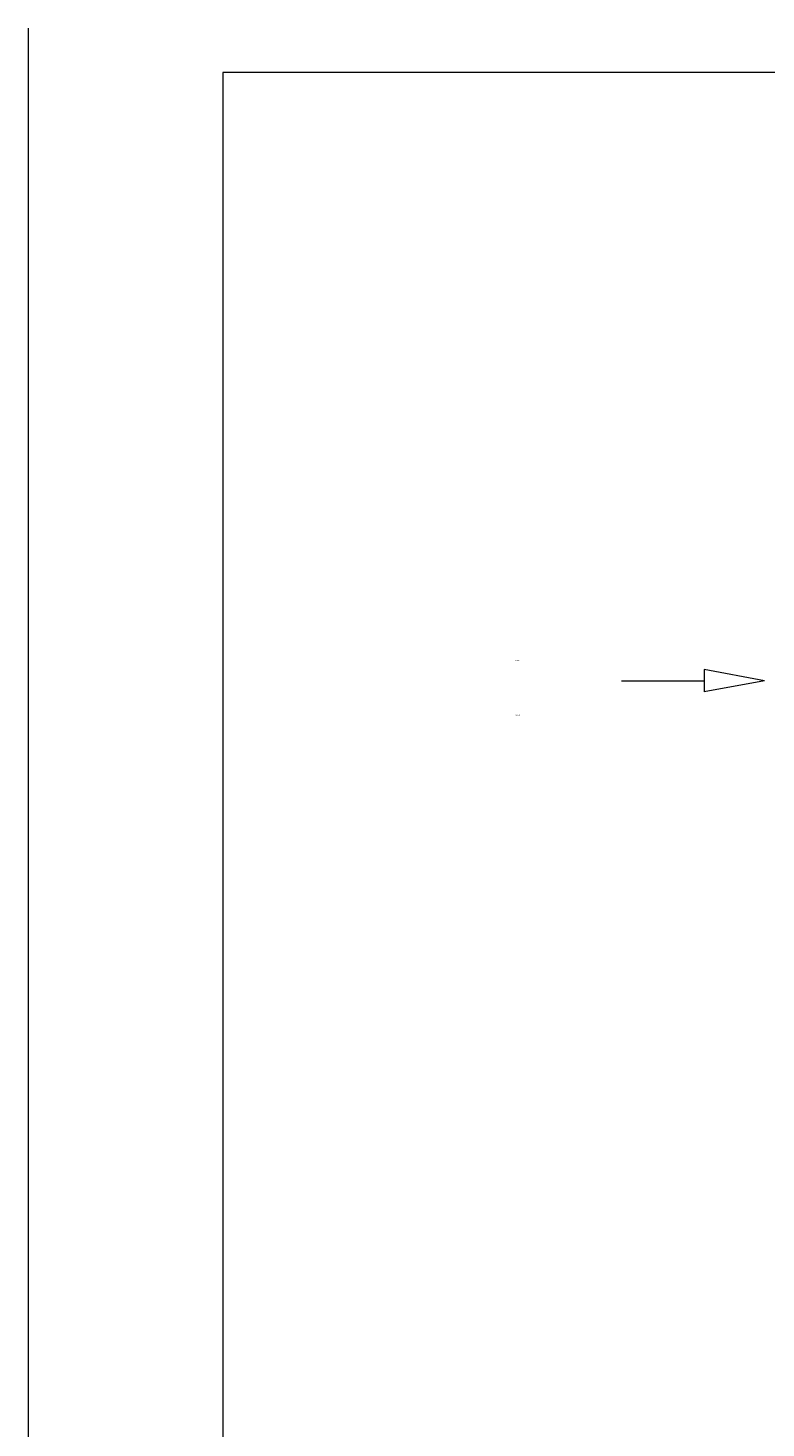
# Model space of a CAD drawing. Header units: millimetres. Extents: x 116 to 15750, y -6945 to 9999.
# Tile 2 of 150: x 3916 to 4692, y -5471 to -3998. Entities that reach past the tile are written whole.
import ezdxf

# ---------------------------------------------------------------- set-up
doc = ezdxf.new("R2010")
doc.units = ezdxf.units.MM
doc.layers.get('0').update_dxf_attribs({"color": 252})
doc.styles.get("Standard").update_dxf_attribs({"font": 'simplex.shx'})

msp = doc.modelspace()

# ---------------------------------------------------------------- linework, layer by layer
at = {"color": 9, "lineweight": 0, "true_color": 0xbababa}
msp.add_lwpolyline([(3915.7, -3998), (3915.7, -6944.8)], dxfattribs=at)
at = {"color": 7, "lineweight": 0}
msp.add_lwpolyline([(4120.4, -6881.4), (8114.4, -6881.4), (8114.4, -4044.7), (4120.4, -4044.7)], close=True, dxfattribs=at)
for points in [[(4539.8, -4684.9), (4626.9, -4684.9)], [(4690.4, -4684.9), (4626.9, -4673.2)], [(4626.9, -4673.2), (4626.9, -4696.5)], [(4690.4, -4684.9), (4626.9, -4696.5)]]:
    msp.add_lwpolyline(points, dxfattribs=at)

# ---------------------------------------------------------------- texts
at = {"color": 7, "char_height": 1.225, "attachment_point": 1}
for s, insert in [('{\\fT3romans.shxHorz1_512413N0|b0|i0|c0;woda}', (4428.2, -4662.8)), ('{\\fT3romans.shxHorz1_512413N0|b0|i0|c0;surowa}', (4428.2, -4720.3))]:
    msp.add_mtext(s, dxfattribs=dict(at, insert=insert))

doc.saveas('drawing.dxf')
